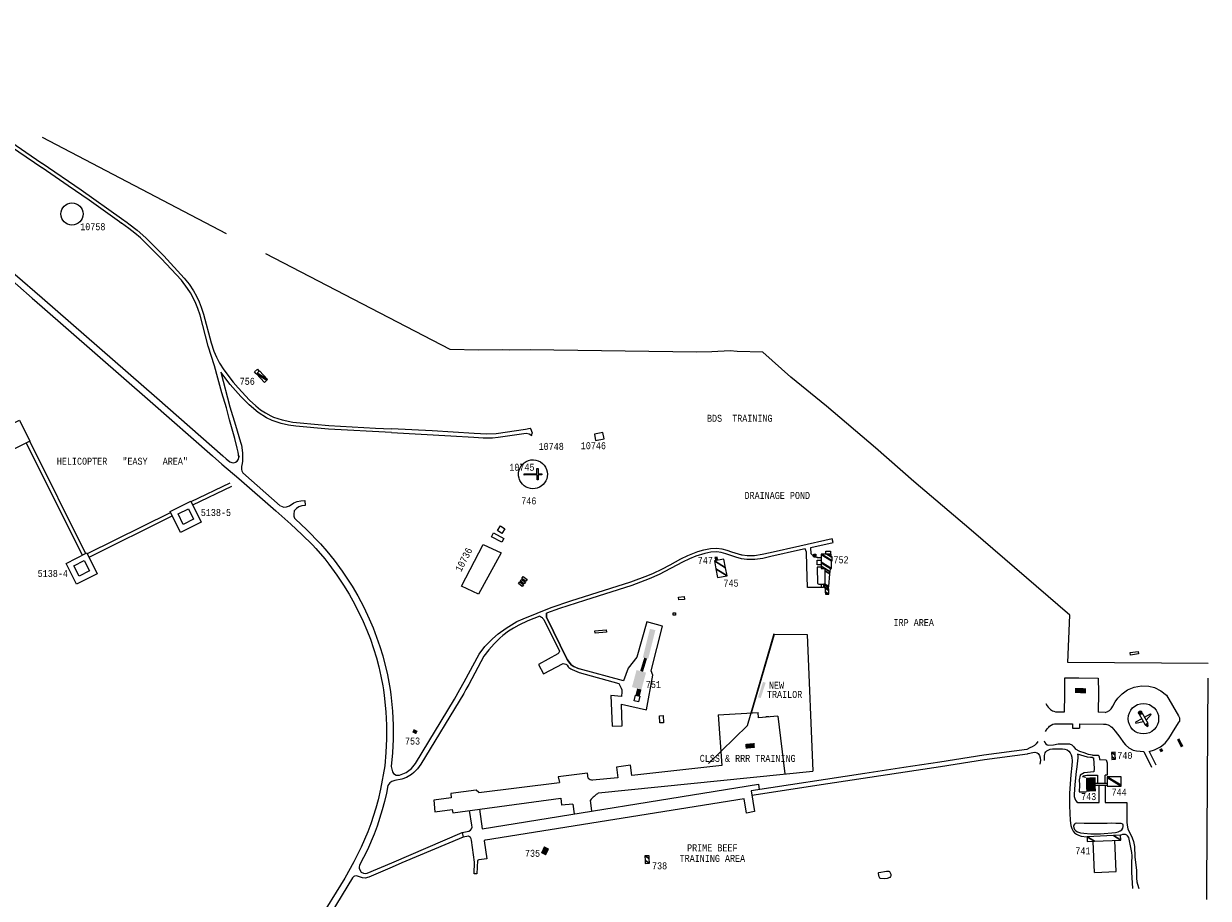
# Model space of a CAD drawing. Extents: x -0.5 to 41.9, y -0.5 to 29.8.
# Tile 108 of 129: x 13.1 to 16, y 6.5 to 8.6. Entities that reach past the tile are written whole.
import ezdxf
from ezdxf.enums import TextEntityAlignment as Align

# ---------------------------------------------------------------- set-up
doc = ezdxf.new("R2010")
doc.units = 0
doc.header["$MEASUREMENT"] = 0
doc.linetypes.add('DASHDOT', pattern=[1, 0.5, -0.25, 0, -0.25])
for name, color, linetype in [('10', 1, 'CONTINUOUS'), ('11', 2, 'CONTINUOUS'), ('21', 5, 'CONTINUOUS'), ('23', 1, 'CONTINUOUS'), ('31', 2, 'DASHDOT'), ('44', 1, 'CONTINUOUS')]:
    doc.layers.add(name, color=color, linetype=linetype)
doc.styles.add('MONOTXT', font='MONOTXT', dxfattribs={"height": 0.2})

msp = doc.modelspace()

# ---------------------------------------------------------------- linework, layer by layer
at = {"layer": '10'}
for points in [[(13.0611, 7.6525), (13.111, 7.6775), (13.1362, 7.6272), (13.0865, 7.6022), (13.0611, 7.6525)], [(13.4739, 7.4578), (13.5238, 7.4828), (13.5489, 7.4325), (13.4991, 7.4075), (13.4739, 7.4578)], [(13.4928, 7.452), (13.5177, 7.4644), (13.5303, 7.4394), (13.5053, 7.4268), (13.4928, 7.452)], [(13.2231, 7.3328), (13.2729, 7.3579), (13.2981, 7.3078), (13.2482, 7.2827), (13.2231, 7.3328)], [(13.2421, 7.3271), (13.2666, 7.3395), (13.2794, 7.3146), (13.2547, 7.3022), (13.2421, 7.3271)]]:
    msp.add_lwpolyline(points, dxfattribs=at)
at = {"layer": '11'}
for p, q in [((13.1274, 7.6227), (13.2617, 7.3525)), ((13.1355, 7.6267), (13.2698, 7.3566)), ((13.5247, 7.4816), (13.6181, 7.5268)), ((13.5285, 7.4736), (13.6221, 7.5187)), ((13.2747, 7.3563), (13.4748, 7.4556)), ((13.2788, 7.3482), (13.4788, 7.4475)), ((15.043, 7.2755), (15.0428, 7.2827)), ((14.4301, 7.1018), (14.3807, 7.2031)), ((14.3614, 7.0895), (14.3732, 7.0674)), ((14.3732, 7.0674), (14.4203, 7.0915)), ((15.6287, 7.0167), (15.6293, 7.0575)), ((15.6293, 7.0575), (15.6624, 7.0574)), ((15.6624, 7.0574), (15.709, 7.0569)), ((15.709, 7.0569), (15.7097, 7.0221)), ((15.7097, 7.0221), (15.7091, 6.9747)), ((15.6279, 6.9753), (15.6287, 7.0167)), ((14.794, 6.968), (14.8904, 6.9741)), ((14.794, 6.968), (14.8031, 6.8465)), ((14.8914, 6.9612), (14.8904, 6.9741)), ((14.9375, 6.9648), (14.8914, 6.9612)), ((14.9375, 6.9648), (14.9546, 6.8261)), ((15.6159, 6.9753), (15.6279, 6.9753)), ((15.7259, 6.9743), (15.7091, 6.9747)), ((15.6109, 6.947), (15.6475, 6.9469)), ((15.6475, 6.9469), (15.6476, 6.9362)), ((15.6476, 6.9362), (15.6646, 6.9359)), ((15.6645, 6.9466), (15.6646, 6.9359)), ((15.6645, 6.9466), (15.7223, 6.9458)), ((15.8191, 6.8803), (15.8377, 6.8425)), ((15.832, 6.8803), (15.8479, 6.848)), ((15.6957, 6.8715), (15.7069, 6.8716)), ((15.7116, 6.868), (15.7124, 6.8606)), ((15.7124, 6.8606), (15.7283, 6.8598)), ((15.7283, 6.8598), (15.7311, 6.8529)), ((15.7311, 6.8529), (15.7311, 6.8231)), ((14.4789, 6.8281), (14.4085, 6.8192)), ((14.4809, 6.8157), (14.4789, 6.8281)), ((14.5056, 6.7804), (15.0222, 6.833)), ((14.5826, 6.8468), (14.5487, 6.8425)), ((14.5487, 6.8425), (14.552, 6.8164)), ((14.586, 6.8225), (14.5826, 6.8468)), ((14.8031, 6.8465), (14.586, 6.8225)), ((15.6562, 6.8317), (15.6528, 6.8002)), ((15.6655, 6.8229), (15.6637, 6.8118)), ((15.6751, 6.829), (15.6655, 6.8229)), ((15.6988, 6.831), (15.6751, 6.829)), ((15.6993, 6.8381), (15.6988, 6.831)), ((15.7079, 6.8205), (15.7075, 6.8154)), ((15.7076, 6.8231), (15.7079, 6.8205)), ((15.7264, 6.8028), (15.7264, 6.8231)), ((15.7311, 6.8231), (15.7264, 6.8231)), ((14.2177, 6.7815), (14.4117, 6.8054)), ((14.2256, 6.6941), (14.8907, 6.801)), ((14.4085, 6.8192), (14.4117, 6.8054)), ((14.552, 6.8164), (14.4914, 6.811)), ((14.8907, 6.801), (14.8924, 6.7881)), ((15.6639, 6.799), (15.6633, 6.7829)), ((15.6637, 6.8118), (15.6639, 6.799)), ((15.6798, 6.8173), (15.6711, 6.8194)), ((15.7075, 6.8154), (15.7072, 6.8028)), ((14.1506, 6.7681), (14.1094, 6.7628)), ((14.1094, 6.7628), (14.1118, 6.7349)), ((14.2109, 6.7866), (14.1496, 6.779)), ((14.1496, 6.779), (14.1506, 6.7681)), ((14.155, 6.7323), (14.4148, 6.7676)), ((14.2177, 6.7815), (14.2109, 6.7866)), ((14.8565, 6.7657), (14.2337, 6.6668)), ((14.4148, 6.7676), (14.4166, 6.751)), ((14.4894, 6.7365), (14.4862, 6.7626)), ((14.8624, 6.7313), (14.8565, 6.7657)), ((14.8733, 6.7852), (14.8812, 6.7358)), ((15.6633, 6.7829), (15.6801, 6.7831)), ((15.6801, 6.7831), (15.6804, 6.7836)), ((14.1118, 6.7349), (14.1535, 6.7407)), ((14.1535, 6.7407), (14.155, 6.7323)), ((14.2008, 6.7026), (14.1952, 6.7378)), ((14.2188, 6.741), (14.2256, 6.6941)), ((14.4442, 6.7535), (14.4166, 6.751)), ((14.4442, 6.7535), (14.4467, 6.7296)), ((14.8812, 6.7358), (14.8624, 6.7313)), ((14.0077, 6.6122), (14.1774, 6.6851)), ((14.1774, 6.6851), (14.1936, 6.6886)), ((14.1774, 6.6851), (14.1796, 6.674)), ((14.1796, 6.674), (14.032, 6.6119)), ((14.1923, 6.6764), (14.1796, 6.674)), ((14.2073, 6.6138), (14.1995, 6.6665)), ((14.2301, 6.6646), (14.2369, 6.6214)), ((14.2369, 6.6214), (14.2175, 6.6189)), ((14.032, 6.6119), (14.0084, 6.6017)), ((14.2061, 6.5857), (14.2073, 6.6138)), ((14.214, 6.6178), (14.2127, 6.5859)), ((14.2127, 6.5859), (14.2061, 6.5857))]:
    msp.add_line(p, q, dxfattribs=at)
for points in [[(12.4897, 9.0651), (12.5604, 8.7164), (12.5604, 8.7164), (12.5693, 8.6948), (12.5783, 8.6739), (12.5895, 8.6544), (12.6012, 8.6398), (12.614, 8.6265), (12.6279, 8.6135), (12.6598, 8.5874), (12.6935, 8.5627), (12.729, 8.5391), (12.8033, 8.4924), (12.873, 8.4516), (12.9039, 8.4354), (12.9754, 8.4022), (13.0084, 8.3858), (13.0436, 8.3665), (13.0719, 8.3494), (13.1652, 8.2859)], [(12.5692, 8.7211), (12.5776, 8.6979), (12.5864, 8.6779), (12.597, 8.6595), (12.608, 8.6458), (12.6205, 8.6328), (12.634, 8.62), (12.6495, 8.6072), (12.6816, 8.5823), (12.7162, 8.5582), (12.7339, 8.5466), (12.7894, 8.5115), (12.8615, 8.4684), (12.8934, 8.4507), (12.9078, 8.4435), (12.9792, 8.41), (13.0129, 8.3936), (13.0483, 8.3741), (13.0771, 8.3568), (13.1651, 8.2967)], [(13.1653, 8.2965), (13.2594, 8.2322), (13.3569, 8.1628), (13.3703, 8.1534)], [(13.1655, 8.2856), (13.2285, 8.2427), (13.2788, 8.2077), (13.3517, 8.1556), (13.3568, 8.152)], [(12.9332, 8.1545), (13.1415, 7.9717), (13.1656, 7.9507)], [(12.9587, 8.1533), (13.1007, 8.0287), (13.1657, 7.972)], [(13.64, 7.5918), (13.6394, 7.5888), (13.6376, 7.6007), (13.6356, 7.6105), (13.6295, 7.6337), (13.6167, 7.6784), (13.6095, 7.7073), (13.5983, 7.7437), (13.5891, 7.7788), (13.5808, 7.8086), (13.5655, 7.8562), (13.5458, 7.9303), (13.5402, 7.9467), (13.5354, 7.9589), (13.5294, 7.9721), (13.5229, 7.984), (13.5157, 7.9948), (13.5011, 8.0143), (13.4519, 8.0671), (13.4023, 8.1163), (13.3886, 8.1282), (13.3744, 8.1392), (13.3568, 8.152)], [(13.3703, 8.1534), (13.3742, 8.1506), (13.3944, 8.1351), (13.4155, 8.1163), (13.4586, 8.0734), (13.508, 8.0199), (13.5193, 8.0053), (13.5305, 7.9887), (13.5375, 7.9761), (13.5437, 7.9624), (13.5487, 7.9496), (13.5543, 7.9326), (13.5729, 7.8639), (13.5795, 7.8437), (13.5857, 7.8291), (13.5929, 7.8149), (13.6028, 7.7985), (13.6257, 7.7695), (13.6381, 7.7552), (13.6652, 7.7258), (13.6803, 7.7118), (13.6913, 7.7028), (13.7034, 7.695), (13.7164, 7.688), (13.723, 7.6851), (13.7434, 7.6786), (13.7692, 7.6732), (13.7872, 7.671), (13.8559, 7.6649), (13.9686, 7.6586), (14.0069, 7.6567)], [(13.1657, 7.972), (13.4418, 7.7311), (13.6007, 7.5915)], [(13.1656, 7.9507), (13.4261, 7.7237), (13.5762, 7.5918)], [(14.0069, 7.6478), (13.855, 7.6559), (13.7769, 7.6631), (13.7589, 7.6658), (13.7411, 7.6698), (13.7196, 7.6768), (13.7057, 7.6835), (13.6855, 7.6959), (13.6639, 7.7145), (13.6441, 7.735), (13.6188, 7.7639), (13.5956, 7.7931), (13.6179, 7.7098), (13.6309, 7.6653), (13.6437, 7.6249), (13.6457, 7.6173), (13.6482, 7.5991), (13.6482, 7.5789), (13.6475, 7.5733), (13.6459, 7.5665), (13.6459, 7.5593), (13.6468, 7.5553), (13.6486, 7.5508), (13.7389, 7.4713)], [(13.6814, 7.7895), (13.6774, 7.7938), (13.6846, 7.8001), (13.6877, 7.7958)], [(14.0069, 7.6478), (14.1501, 7.6402), (14.2053, 7.6364), (14.2282, 7.635), (14.2507, 7.6352), (14.2642, 7.6366), (14.3311, 7.6465), (14.3387, 7.6445), (14.3452, 7.6409), (14.345, 7.6445), (14.3466, 7.6467), (14.3425, 7.6566), (14.3419, 7.6573), (14.3407, 7.6575), (14.33, 7.6552), (14.2588, 7.6451), (14.237, 7.6438), (14.2058, 7.6454), (14.1052, 7.6519), (14.0069, 7.6567)], [(13.5762, 7.5918), (13.5985, 7.5721), (13.6392, 7.5369), (13.7283, 7.4592), (13.7645, 7.4271), (13.7914, 7.4024), (13.8168, 7.3774), (13.8245, 7.3691), (13.8462, 7.3435), (13.8564, 7.3307), (13.8754, 7.3049), (13.8916, 7.2807), (13.9053, 7.2584), (13.9188, 7.2339), (13.9392, 7.1926), (13.948, 7.172), (13.9565, 7.1502), (13.9639, 7.1282), (13.9707, 7.1059), (13.9765, 7.0837), (13.9817, 7.061), (13.9859, 7.0381), (13.9874, 7.0282)], [(13.6007, 7.5915), (13.6086, 7.5845), (13.6179, 7.5771), (13.6226, 7.5755), (13.6271, 7.5751), (13.6313, 7.5762), (13.6354, 7.5787), (13.6385, 7.584), (13.64, 7.5918)], [(13.7396, 7.4711), (13.7481, 7.4686), (13.7544, 7.4691), (13.7611, 7.4718), (13.7721, 7.4783), (13.78, 7.4819), (13.789, 7.4837), (13.7982, 7.4841), (13.7993, 7.4722), (13.7914, 7.4713), (13.784, 7.4693), (13.778, 7.465), (13.7724, 7.4596), (13.7715, 7.4516), (13.7721, 7.4464), (13.7737, 7.4419), (13.7755, 7.439), (13.8025, 7.4143), (13.8364, 7.3799), (13.8514, 7.3624), (13.8689, 7.3406), (13.8885, 7.3141), (13.9123, 7.278), (13.9257, 7.2548), (13.9401, 7.2274), (13.9536, 7.1994), (13.9628, 7.1778), (13.9713, 7.1556), (13.9792, 7.1331), (13.9862, 7.1104), (13.9974, 7.0642), (14.0035, 7.029)], [(15.0414, 7.3465), (15.0322, 7.3464), (15.0322, 7.3478), (15.025, 7.3478), (15.0178, 7.3557), (15.0169, 7.3709), (15.0706, 7.3831), (15.0684, 7.3918), (14.9904, 7.3745), (14.919, 7.3581), (14.9002, 7.3539), (14.8815, 7.3509), (14.8638, 7.3509), (14.8516, 7.353), (14.8498, 7.3535)], [(14.1717, 7.0289), (14.1824, 7.0475), (14.2179, 7.114), (14.232, 7.1327), (14.25, 7.1509), (14.2638, 7.1634), (14.283, 7.1771), (14.2961, 7.1852), (14.3091, 7.1926), (14.3241, 7.1998), (14.3913, 7.2265), (14.4389, 7.2427), (14.5835, 7.2881), (14.6244, 7.3038), (14.6379, 7.3096), (14.6581, 7.3193), (14.6783, 7.3296), (14.7041, 7.3438), (14.7207, 7.3518), (14.745, 7.3613), (14.7596, 7.3655), (14.7751, 7.3687), (14.7908, 7.3696), (14.8031, 7.3678), (14.8148, 7.3646), (14.826, 7.3606), (14.8498, 7.3535)], [(15.0419, 7.3238), (15.0325, 7.3236), (15.033, 7.2845), (15.0367, 7.2827), (15.0428, 7.2827), (15.0479, 7.2827), (15.0479, 7.2752), (15.043, 7.275), (15.0358, 7.2752), (15.0091, 7.2752), (15.0077, 7.3274), (15.0068, 7.3595), (15.0036, 7.3682), (14.9925, 7.3658), (14.921, 7.3494), (14.9017, 7.3449), (14.8822, 7.342), (14.8631, 7.342), (14.8499, 7.3442)], [(15.0536, 7.3562), (15.0535, 7.3624), (15.0645, 7.3624), (15.0643, 7.3562)], [(14.8499, 7.3442), (14.8364, 7.3478), (14.8123, 7.3559), (14.8013, 7.3588), (14.7903, 7.3606), (14.7762, 7.3599), (14.7618, 7.3568), (14.74, 7.35), (14.7245, 7.3435), (14.7081, 7.3357), (14.652, 7.3063), (14.628, 7.2955), (14.586, 7.2793), (14.4719, 7.2438), (14.4115, 7.2243), (14.3808, 7.2131)], [(15.0291, 7.3554), (15.0293, 7.3512), (15.0246, 7.3509), (15.0246, 7.3554), (15.0291, 7.3554)], [(15.0419, 7.3294), (15.0325, 7.3292), (15.0323, 7.3409), (15.0416, 7.3408)], [(14.3644, 7.2059), (14.3354, 7.1942), (14.3134, 7.1841), (14.3008, 7.1771), (14.2886, 7.1695), (14.2752, 7.1592), (14.268, 7.1529), (14.2545, 7.1394), (14.2417, 7.1248), (14.2296, 7.1093), (14.1932, 7.0415), (14.1861, 7.029)], [(14.3738, 7.198), (14.4115, 7.1212), (14.4103, 7.1179), (14.4076, 7.1151), (14.3614, 7.0895)], [(14.3644, 7.2059), (14.3662, 7.2048), (14.3685, 7.2034), (14.3696, 7.2026), (14.3711, 7.2012), (14.3738, 7.198)], [(14.3644, 7.2059), (14.3662, 7.2048), (14.3685, 7.2034), (14.3696, 7.2026), (14.3711, 7.2012), (14.3738, 7.198)], [(14.3644, 7.2059), (14.3662, 7.2048), (14.3685, 7.2034), (14.3696, 7.2026), (14.3711, 7.2012), (14.3738, 7.198)], [(14.3808, 7.2131), (14.3806, 7.2114), (14.3803, 7.2093), (14.3803, 7.2082), (14.3803, 7.2065), (14.3806, 7.2042), (14.3807, 7.2031)], [(14.3807, 7.2031), (14.3805, 7.2048), (14.3803, 7.2071), (14.3803, 7.2082), (14.3804, 7.2098), (14.3808, 7.2131)], [(14.3807, 7.2031), (14.3805, 7.2048), (14.3803, 7.2071), (14.3803, 7.2082), (14.3804, 7.2098), (14.3808, 7.2131)], [(14.3807, 7.2031), (14.4301, 7.1018)], [(14.4301, 7.1018), (14.3807, 7.2031)], [(14.5607, 7.0122), (14.5357, 7.0151), (14.5357, 7.0151), (14.5382, 6.9409), (14.5382, 6.9409), (14.5629, 6.9417), (14.5629, 6.9417), (14.5612, 6.9938), (14.5612, 6.9938), (14.621, 6.98), (14.621, 6.98), (14.6367, 7.0638), (14.6367, 7.0638), (14.6329, 7.0744), (14.6329, 7.0744), (14.6599, 7.1816), (14.6599, 7.1816), (14.6224, 7.192), (14.6224, 7.192), (14.5981, 7.1075), (14.5981, 7.1075), (14.5769, 7.0807), (14.5769, 7.0807), (14.5655, 7.0503), (14.5655, 7.0503), (14.4589, 7.0788)], [(14.8743, 6.9731), (14.9298, 7.1627), (15.0086, 7.1619), (15.0222, 6.833)], [(14.3614, 7.0895), (14.3732, 7.0674), (14.3732, 7.0674), (14.4203, 7.0915)], [(14.4203, 7.0915), (14.4272, 7.0899), (14.4282, 7.0895), (14.4298, 7.0881), (14.4325, 7.0841), (14.4341, 7.0825), (14.4392, 7.0789), (14.442, 7.0775), (14.4591, 7.0699)], [(14.4203, 7.0915), (14.4272, 7.0899), (14.4282, 7.0895), (14.4298, 7.0881), (14.4325, 7.0841), (14.4341, 7.0825), (14.4392, 7.0789), (14.442, 7.0775), (14.4591, 7.0699)], [(14.4301, 7.1018), (14.4334, 7.0971), (14.438, 7.0909), (14.4406, 7.0882), (14.4424, 7.0869), (14.4463, 7.0846), (14.4589, 7.0788)], [(14.4589, 7.0788), (14.4526, 7.0817), (14.4443, 7.0857), (14.4406, 7.0882), (14.4368, 7.0923), (14.4323, 7.0987), (14.4301, 7.1018)], [(14.4589, 7.0788), (14.4526, 7.0817), (14.4443, 7.0857), (14.4406, 7.0882), (14.4368, 7.0923), (14.4323, 7.0987), (14.4301, 7.1018)], [(14.4591, 7.0699), (14.5543, 7.044)], [(13.9874, 7.0282), (13.9893, 7.0152), (13.9933, 6.9755), (13.9951, 6.9431), (13.9954, 6.9103), (13.9938, 6.878), (13.9906, 6.8459), (13.9808, 6.7897), (13.9747, 6.7635), (13.9693, 6.7439), (13.9572, 6.7058), (13.95, 6.6869), (13.9343, 6.6501), (13.9255, 6.6319), (13.9163, 6.6144), (13.8943, 6.5755), (13.8282, 6.4679)], [(14.0035, 7.029), (14.0052, 7.0172), (14.0093, 6.9768), (14.0111, 6.9436), (14.0113, 6.9101), (14.0097, 6.8766), (14.0064, 6.8436), (14.0091, 6.8308), (14.012, 6.8268), (14.0185, 6.823), (14.0219, 6.8228), (14.0266, 6.8234), (14.0421, 6.8297), (14.049, 6.834), (14.0551, 6.8391), (14.0587, 6.843), (14.0648, 6.8513), (14.1584, 7.006), (14.1717, 7.0289)], [(14.1861, 7.029), (14.1809, 7.0197), (14.078, 6.8493), (14.0697, 6.8387), (14.0605, 6.8293), (14.0551, 6.8248), (14.043, 6.8176), (14.032, 6.8138), (14.0151, 6.8102), (14.0082, 6.8079)], [(14.5543, 7.044), (14.557, 7.039), (14.5604, 7.0322), (14.5615, 7.0286), (14.5617, 7.0269), (14.5618, 7.0233), (14.5607, 7.0122)], [(15.7447, 6.9894), (15.7499, 6.9997), (15.7562, 7.0081), (15.7667, 7.0189), (15.7797, 7.0281), (15.7959, 7.0346), (15.8136, 7.0385), (15.8311, 7.0377), (15.8449, 7.0342), (15.8605, 7.0264), (15.8735, 7.0155)], [(15.5835, 6.9953), (15.5866, 6.9899), (15.589, 6.9867), (15.5908, 6.9847), (15.5947, 6.9812), (15.5995, 6.9782), (15.6021, 6.977), (15.6064, 6.9757), (15.6095, 6.9753), (15.6159, 6.9753)], [(15.8735, 7.0155), (15.9029, 6.9656)], [(15.7259, 6.9743), (15.7298, 6.9753), (15.7321, 6.9763), (15.7336, 6.977), (15.7364, 6.9788), (15.7393, 6.9813), (15.7406, 6.9828), (15.7424, 6.9852), (15.7447, 6.9894)], [(15.9029, 6.9656), (15.9043, 6.9626), (15.9049, 6.9611), (15.9054, 6.959), (15.9055, 6.9569), (15.9055, 6.9559), (15.9053, 6.9544), (15.9048, 6.9525), (15.9044, 6.9516), (15.9044, 6.9516)], [(15.5821, 6.9278), (15.5863, 6.9344), (15.5902, 6.939), (15.5923, 6.9411), (15.5958, 6.9438), (15.6004, 6.9458), (15.6037, 6.9466), (15.606, 6.9469), (15.6109, 6.947)], [(15.7223, 6.9458), (15.724, 6.9458), (15.7263, 6.9457), (15.7274, 6.9456), (15.7299, 6.9451), (15.7334, 6.944), (15.7364, 6.9426), (15.7383, 6.9413), (15.7395, 6.9404), (15.7419, 6.9384)], [(15.7419, 6.9384), (15.7505, 6.9293), (15.761, 6.9148), (15.77, 6.9017), (15.7749, 6.8958), (15.7832, 6.8885), (15.7937, 6.8835), (15.8016, 6.8815), (15.8191, 6.8803)], [(15.832, 6.8803), (15.8449, 6.8844), (15.851, 6.887), (15.8594, 6.8915), (15.8705, 6.9002), (15.8796, 6.9111), (15.8948, 6.9363), (15.9044, 6.9516)], [(15.579, 6.9054), (15.5804, 6.9014), (15.5829, 6.8982), (15.5864, 6.8962), (15.5907, 6.8955), (15.6013, 6.8964), (15.6127, 6.8984), (15.6363, 6.8987), (15.6401, 6.8982), (15.6455, 6.896), (15.6502, 6.8912), (15.6548, 6.8859)], [(15.5635, 6.9043), (15.5599, 6.8984), (15.5557, 6.8944), (15.5505, 6.8915), (15.5449, 6.889), (15.5375, 6.8847), (15.4337, 6.8713), (15.3275, 6.8546), (15.2413, 6.8418), (15.147, 6.827), (14.8733, 6.7852)], [(14.8749, 6.775), (15.0578, 6.8032), (15.3291, 6.8443), (15.4351, 6.8609), (15.5388, 6.8744), (15.5406, 6.8753), (15.5516, 6.8778), (15.557, 6.8782), (15.562, 6.8769), (15.5644, 6.8751), (15.568, 6.8701), (15.5696, 6.8645), (15.5701, 6.8587), (15.5685, 6.8493)], [(15.5802, 6.8585), (15.5802, 6.8704), (15.5815, 6.8769), (15.5833, 6.8796), (15.5858, 6.8818), (15.5887, 6.8836), (15.5939, 6.8854), (15.5995, 6.8861), (15.6233, 6.8861), (15.6289, 6.8854), (15.6343, 6.8838), (15.6388, 6.8811), (15.6419, 6.8771), (15.6442, 6.8722), (15.6455, 6.8665), (15.6464, 6.8564), (15.646, 6.8466), (15.6435, 6.8241), (15.6401, 6.7801), (15.6403, 6.7491), (15.6417, 6.7143), (15.6435, 6.7015), (15.6455, 6.6945), (15.6491, 6.688), (15.6525, 6.6842), (15.6567, 6.681), (15.6615, 6.6786), (15.6682, 6.6766), (15.6823, 6.675)], [(15.6957, 6.8715), (15.686, 6.873), (15.6754, 6.8766), (15.6652, 6.8803), (15.6548, 6.8859)], [(15.6598, 6.8734), (15.6601, 6.8715), (15.6599, 6.865), (15.6579, 6.8432), (15.6562, 6.8317)], [(15.6955, 6.8654), (15.6905, 6.8654), (15.6835, 6.8661), (15.6598, 6.8734)], [(15.6949, 6.8654), (15.6955, 6.8654), (15.6977, 6.8647), (15.6993, 6.8381)], [(15.7069, 6.8716), (15.708, 6.8714), (15.7087, 6.8711), (15.7091, 6.8709), (15.7099, 6.8705), (15.7105, 6.8699), (15.7108, 6.8695), (15.7112, 6.8689), (15.7116, 6.868)], [(15.6711, 6.8194), (15.6729, 6.8209), (15.6739, 6.8214), (15.6767, 6.8221), (15.6821, 6.8227), (15.6991, 6.8233), (15.7076, 6.8231)], [(14.0082, 6.8079), (14.0032, 6.8043), (13.9985, 6.7978), (13.9949, 6.7796), (13.9902, 6.7596), (13.9848, 6.7397), (13.9722, 6.7004), (13.965, 6.6813), (13.9489, 6.6433), (13.9399, 6.6247), (13.9302, 6.6065), (13.9293, 6.6013), (13.9293, 6.5989), (13.9305, 6.5948), (13.9341, 6.5896), (13.9399, 6.5874), (13.9451, 6.5867), (13.9486, 6.587), (14.0077, 6.6122)], [(15.6528, 6.8002), (15.6513, 6.7769), (15.6516, 6.7718), (15.6527, 6.7666), (15.6545, 6.7628), (15.6572, 6.7596), (15.6606, 6.7572), (15.6618, 6.7571), (15.6917, 6.7571)], [(15.6917, 6.7571), (15.7119, 6.7571), (15.7119, 6.7983)], [(15.7261, 6.7983), (15.7261, 6.757), (15.7421, 6.7572), (15.7607, 6.7571), (15.7785, 6.7571), (15.7785, 6.7101), (15.7787, 6.7028), (15.7809, 6.6938), (15.7913, 6.6723), (15.7944, 6.6633), (15.7966, 6.6514), (15.7978, 6.6265), (15.8018, 6.5932), (15.8014, 6.5753), (15.8023, 6.5663), (15.8036, 6.5609), (15.8074, 6.5501)], [(15.6917, 6.7071), (15.6899, 6.7071), (15.6758, 6.7071), (15.6579, 6.7072), (15.6538, 6.7064), (15.6518, 6.7049), (15.6504, 6.7026), (15.6498, 6.7001), (15.6502, 6.6959), (15.6525, 6.6921), (15.6558, 6.6889), (15.6592, 6.6869), (15.6664, 6.6846), (15.6747, 6.6833), (15.6918, 6.6819)], [(15.6918, 6.6819), (15.7147, 6.6817), (15.7508, 6.6853), (15.7573, 6.6867), (15.7621, 6.6887), (15.7661, 6.6916), (15.769, 6.6956), (15.7697, 6.6992), (15.7697, 6.7026), (15.7683, 6.7053), (15.7648, 6.7069), (15.7516, 6.7071), (15.7406, 6.7072), (15.7308, 6.7071), (15.7009, 6.7071), (15.6917, 6.7071)], [(15.793, 6.5503), (15.7906, 6.5894), (15.7904, 6.6119), (15.791, 6.6287), (15.7906, 6.637), (15.7827, 6.6727), (15.7798, 6.6772), (15.7785, 6.6786), (15.7749, 6.6801), (15.7713, 6.6806), (15.7677, 6.6799), (15.7641, 6.6786)], [(14.0084, 6.6017), (13.9527, 6.5775), (13.9433, 6.5753), (13.9372, 6.5762), (13.9226, 6.5804), (13.9183, 6.5802), (13.9165, 6.5793), (13.9132, 6.5759), (13.847, 6.4679)]]:
    msp.add_lwpolyline(points, dxfattribs=at)
msp.add_lwpolyline([(14.5947, 7.0154), (14.6049, 7.0129), (14.6016, 6.9996), (14.5914, 7.0021)], close=True, dxfattribs=at)
msp.add_circle((15.8182, 6.959), 0.0367, dxfattribs=at)
for centre, radius, start, end in [((14.496, 6.8352), 0.0246, 232.3489, 259.4563), ((14.5675, 6.6936), 0.1066, 125.5067, 139.6867), ((14.1901, 6.6992), 0.0112, 287.9376, 377.6077), ((14.1889, 6.6663), 0.0107, 1.1156, 71.1486), ((14.2336, 6.6629), 0.00394, 89.1685, 152.8493), ((14.2321, 6.5678), 0.0531, 105.9653, 110.0096)]:
    msp.add_arc(centre, radius, start, end, dxfattribs=at)
at = {"layer": '21'}
for p, q in [((14.909, 6.9643), (14.916, 6.9646)), ((15.8055, 6.9729), (15.8133, 6.9773)), ((15.8055, 6.9729), (15.8062, 6.9716)), ((15.8062, 6.9716), (15.8105, 6.9719)), ((15.8063, 6.9754), (15.8085, 6.9766)), ((15.8063, 6.9754), (15.8068, 6.9736)), ((15.8073, 6.9717), (15.8077, 6.97)), ((15.8077, 6.97), (15.8221, 6.9444)), ((15.808, 6.9764), (15.8089, 6.9748)), ((15.8085, 6.9766), (15.8107, 6.9779)), ((15.809, 6.9769), (15.8099, 6.9754)), ((15.8105, 6.9719), (15.8115, 6.9725)), ((15.8105, 6.9719), (15.8119, 6.9694)), ((15.8107, 6.9779), (15.812, 6.9766)), ((15.8115, 6.9725), (15.814, 6.976)), ((15.8115, 6.9725), (15.8129, 6.97)), ((15.8119, 6.9694), (15.8129, 6.97)), ((15.8133, 6.9773), (15.814, 6.976)), ((15.8133, 6.9751), (15.8146, 6.9738)), ((15.8146, 6.9738), (15.8289, 6.9482)), ((15.8271, 6.94), (15.8221, 6.9444)), ((15.8232, 6.9453), (15.8242, 6.9459)), ((15.825, 6.9437), (15.8232, 6.9453)), ((15.8251, 6.9451), (15.8242, 6.9459)), ((15.8251, 6.9451), (15.825, 6.9437)), ((15.825, 6.9437), (15.8265, 6.9446)), ((15.8251, 6.9451), (15.8259, 6.9455)), ((15.8259, 6.9455), (15.8267, 6.946)), ((15.8265, 6.9446), (15.8259, 6.9455)), ((15.8265, 6.9472), (15.8275, 6.9477)), ((15.8267, 6.946), (15.8265, 6.9472)), ((15.8265, 6.9446), (15.8279, 6.9454)), ((15.8267, 6.946), (15.8279, 6.9454)), ((15.8271, 6.94), (15.8285, 6.9409)), ((15.8279, 6.9454), (15.8275, 6.9477)), ((15.8285, 6.9409), (15.83, 6.9417)), ((15.83, 6.9417), (15.8289, 6.9482)), ((15.7308, 6.8028), (15.7034, 6.8028)), ((15.7308, 6.7983), (15.7035, 6.7983)), ((15.7004, 6.5886), (15.6972, 6.6637)), ((15.7528, 6.5908), (15.7496, 6.6659)), ((15.7004, 6.5886), (15.7528, 6.5908))]:
    msp.add_line(p, q, dxfattribs=at)
for points in [[(14.4988, 7.629), (14.5193, 7.633), (14.5161, 7.6483), (14.4959, 7.6442), (14.4988, 7.629)], [(14.3143, 7.5378), (14.3131, 7.5436), (14.3129, 7.5497), (14.3138, 7.5555), (14.3158, 7.5611), (14.3187, 7.5665), (14.3223, 7.5712), (14.3268, 7.5751), (14.3318, 7.5784), (14.3374, 7.5807), (14.343, 7.5818), (14.3491, 7.5823), (14.3551, 7.5814), (14.3607, 7.5798), (14.3661, 7.5771), (14.3708, 7.5735), (14.3749, 7.5692), (14.3783, 7.5643), (14.3807, 7.5589), (14.3823, 7.5531)], [(14.3688, 7.5488), (14.3688, 7.5463), (14.3605, 7.5461), (14.3607, 7.5337), (14.3578, 7.5337), (14.3576, 7.5459), (14.3268, 7.5454), (14.3268, 7.5488), (14.3571, 7.5492), (14.3569, 7.5616), (14.3601, 7.5616), (14.3603, 7.5488), (14.3688, 7.5488)], [(14.3821, 7.5531), (14.3825, 7.5474), (14.3821, 7.5421), (14.3809, 7.5367), (14.3787, 7.5315), (14.3758, 7.5268), (14.3722, 7.5227), (14.3679, 7.5191), (14.3632, 7.5162), (14.358, 7.5142), (14.3527, 7.5129), (14.3473, 7.5126), (14.3416, 7.5131), (14.3363, 7.5144), (14.3313, 7.5167), (14.3266, 7.5196), (14.3226, 7.5234), (14.319, 7.5277), (14.3163, 7.5324), (14.3143, 7.5376)], [(14.2621, 7.412), (14.2696, 7.423), (14.2801, 7.4161), (14.2725, 7.4051), (14.2621, 7.412)], [(14.2476, 7.3972), (14.2525, 7.4066), (14.2776, 7.3932), (14.2727, 7.384), (14.2476, 7.3972)], [(14.325, 7.2816), (14.3219, 7.2775), (14.3126, 7.2847), (14.3158, 7.2887), (14.325, 7.2816)], [(14.3295, 7.2873), (14.3264, 7.2833), (14.3171, 7.2905), (14.3203, 7.2945), (14.3295, 7.2873)], [(14.3337, 7.2938), (14.3306, 7.2897), (14.3213, 7.2969), (14.3245, 7.301), (14.3337, 7.2938)], [(14.6989, 7.2454), (14.6985, 7.2519), (14.7122, 7.2528), (14.7126, 7.2463), (14.6989, 7.2454)], [(14.6852, 7.2135), (14.6909, 7.2135), (14.6909, 7.2086), (14.6852, 7.2086), (14.6852, 7.2135)], [(14.5247, 7.1677), (14.4973, 7.1648), (14.4968, 7.1702), (14.524, 7.1731), (14.5247, 7.1677)], [(14.7709, 6.8508), (14.8642, 6.9427), (14.8642, 6.9427), (14.9287, 7.1643)], [(15.8052, 7.121), (15.8061, 7.1151), (15.7871, 7.1122), (15.7862, 7.1181), (15.8052, 7.121)], [(14.6534, 6.949), (14.6529, 6.9663), (14.6617, 6.9665), (14.6621, 6.9494), (14.6534, 6.949)], [(15.8208, 6.9627), (15.8356, 6.971), (15.8356, 6.971), (15.8367, 6.969), (15.8367, 6.969), (15.8246, 6.9558)], [(15.814, 6.9589), (15.7991, 6.9506), (15.7991, 6.9506), (15.8002, 6.9486), (15.8002, 6.9486), (15.8178, 6.952)]]:
    msp.add_lwpolyline(points, dxfattribs=at)
msp.add_circle((13.2374, 8.174), 0.0269, dxfattribs=at)
for points in [[(14.6426, 7.1721), (14.6296, 7.1754), (14.6254, 7.1031), (14.6124, 7.1063)], [(14.6226, 7.1037), (14.6157, 7.1058), (14.6129, 7.0719), (14.606, 7.074)], [(14.5863, 7.0351), (14.5973, 7.0761), (14.6091, 7.029), (14.6201, 7.07)], [(14.6051, 7.0128), (14.5947, 7.0154), (14.6091, 7.029), (14.5986, 7.0315)], [(14.8898, 7.0105), (14.9019, 7.0477), (14.8963, 7.0084), (14.9083, 7.0456)], [(15.6536, 7.0331), (15.6532, 7.0208), (15.6801, 7.0323), (15.6797, 7.0201)], [(14.0608, 6.934), (14.07, 6.9295), (14.0571, 6.9264), (14.0662, 6.9219)], [(15.8989, 6.9086), (15.9049, 6.9117), (15.9083, 6.89), (15.9143, 6.893)], [(14.859, 6.8982), (14.8601, 6.8868), (14.8814, 6.9004), (14.8825, 6.889)], [(15.8663, 6.8814), (15.8598, 6.8778), (15.8624, 6.8883), (15.856, 6.8847)], [(15.7031, 6.8177), (15.6798, 6.8173), (15.7037, 6.784), (15.6804, 6.7836)], [(14.3745, 6.652), (14.3668, 6.6357), (14.3869, 6.646), (14.3792, 6.6298)]]:
    msp.add_solid(points, dxfattribs=at)
at = {"layer": '31'}
msp.add_lwpolyline([(15.9711, 6.5236), (15.9707, 6.5564), (15.9745, 7.0918), (15.6365, 7.0943), (15.6412, 7.2083), (15.4034, 7.4129), (15.2655, 7.5302), (15.1726, 7.6112), (15.0549, 7.7116), (14.9691, 7.7814), (14.9015, 7.8412), (14.8393, 7.8428), (14.8227, 7.8443), (14.7787, 7.8421), (14.7416, 7.8416), (14.3414, 7.8468), (14.2904, 7.8463), (14.2738, 7.847), (14.2166, 7.8461), (14.1481, 7.8477), (13.61, 8.1266), (12.6949, 8.604)], dxfattribs=at)
at = {"layer": '44'}
for points in [[(14.1757, 7.2784), (14.228, 7.3783), (14.2711, 7.3579), (14.2168, 7.2589), (14.1757, 7.2784)], [(15.1806, 6.5887), (15.1993, 6.5919), (15.2051, 6.5917), (15.2067, 6.591), (15.2096, 6.5847), (15.2101, 6.5811), (15.2089, 6.5789), (15.2071, 6.5768), (15.2013, 6.5742), (15.1948, 6.5739), (15.1851, 6.5744), (15.1836, 6.5753), (15.1813, 6.5782), (15.1802, 6.5863), (15.1802, 6.5879), (15.1806, 6.5887)]]:
    msp.add_lwpolyline(points, dxfattribs=at)

# ---------------------------------------------------------------- texts
at = {"layer": '23', "style": 'MONOTXT', "width": 0.833333}
for s, height, p in [('10758', 0.01684, (13.2876, 8.1434)), ('756', 0.01684, (13.6596, 7.7712)), ('BDS  TRAINING', 0.016843, (14.8459, 7.6822)), ('10748', 0.01684, (14.3917, 7.6145)), ('10746', 0.01684, (14.4933, 7.6162)), ('HELICOPTER   "EASY   AREA"', 0.016843, (13.3588, 7.5796)), ('10745', 0.01684, (14.3211, 7.5643)), ('DRAINAGE POND', 0.016843, (14.9363, 7.4964)), ('746', 0.01684, (14.3378, 7.4833)), ('5138-5', 0.01684, (13.5841, 7.4553)), ('747', 0.01684, (14.763, 7.3402)), ('752', 0.01684, (15.0898, 7.3416)), ('5138-4', 0.01684, (13.1912, 7.3086)), ('745', 0.01684, (14.8248, 7.2851)), ('IRP AREA', 0.01684, (15.2649, 7.1904)), ('751', 0.01684, (14.6378, 7.0412)), ('NEW', 0.01684, (14.9344, 7.0394)), ('TRAILOR', 0.01684, (14.9539, 7.0174)), ('753', 0.01684, (14.0577, 6.9052)), ('740', 0.01684, (15.7736, 6.8704)), ('CLSS & RRR TRAINING', 0.016843, (14.865, 6.8635)), ('744', 0.01684, (15.7597, 6.7821)), ('743', 0.01684, (15.6863, 6.7715)), ('PRIME BEEF', 0.01684, (14.7798, 6.6481)), ('741', 0.01684, (15.6724, 6.6408)), ('735', 0.01684, (14.3467, 6.6349)), ('TRAINING AREA', 0.016843, (14.7799, 6.6228)), ('738', 0.01684, (14.6528, 6.6049))]:
    msp.add_text(s, height=height, dxfattribs=at).set_placement(p, align=Align.MIDDLE)
msp.add_text('10736', height=0.01684, rotation=62.5644, dxfattribs=at).set_placement((14.1811, 7.3419), align=Align.MIDDLE)

# ---------------------------------------------------------------- meshes
at = {"layer": '21'}
mesh = msp.add_polyface(dxfattribs=at)
corners = [(13.7012, 7.7686), (13.6819, 7.7895), (13.7069, 7.774), (13.6819, 7.7895), (13.6836, 7.7911), (13.7086, 7.7756), (13.6893, 7.7965)]
mesh.append_faces([[corners[k] for k in face] for face in [(0, 0, 2, 3), (1, 2, 5, 4), (4, 5, 6, 6)]], dxfattribs={"vtx0": -1, "vtx2": -1})
mesh = msp.add_polyface(dxfattribs=at)
corners = [(14.7926, 7.2986), (14.7926, 7.2986), (14.7885, 7.3196), (14.8155, 7.3029), (14.7847, 7.3388), (14.8118, 7.3221), (14.8076, 7.3433)]
mesh.append_faces([[corners[k] for k in face] for face in [(0, 1, 3, 2), (2, 3, 5, 4), (4, 5, 6, 6)]], dxfattribs={"vtx0": -1, "vtx2": -1})
mesh = msp.add_polyface(dxfattribs=at)
corners = [(14.7876, 7.341), (14.7865, 7.3458), (14.7924, 7.3422), (14.7862, 7.347), (14.7922, 7.3433), (14.7911, 7.3481), (14.7911, 7.3481)]
mesh.append_faces([[corners[k] for k in face] for face in [(0, 0, 2, 1), (1, 2, 4, 3), (3, 4, 6, 5)]], dxfattribs={"vtx0": -1, "vtx2": -1})
mesh = msp.add_polyface(dxfattribs=at)
corners = [(15.0522, 7.2591), (15.0605, 7.2591), (15.052, 7.2644), (15.0601, 7.2677), (15.0516, 7.273), (15.049, 7.2746), (15.0601, 7.2693), (15.0515, 7.2746), (15.049, 7.2761), (15.0598, 7.2746), (15.0489, 7.2814), (15.06, 7.276), (15.0488, 7.2829), (15.0601, 7.2773), (15.0511, 7.2829), (15.0421, 7.3206), (15.063, 7.3076), (15.0511, 7.3151), (15.0506, 7.3206), (15.0421, 7.3259), (15.0635, 7.3126), (15.0511, 7.3203), (15.0506, 7.3206), (15.0421, 7.3262), (15.0635, 7.3129), (15.0511, 7.3206), (15.0421, 7.3346), (15.0643, 7.3209), (15.0421, 7.336), (15.0666, 7.3209), (15.0421, 7.3544), (15.0666, 7.3393), (15.0421, 7.3552), (15.0678, 7.3393), (15.0426, 7.3552), (15.0684, 7.3393), (15.0556, 7.3552), (15.0661, 7.3487), (15.0684, 7.3473), (15.0579, 7.3552), (15.0661, 7.3501), (15.0684, 7.3487), (15.0661, 7.3552)]
mesh.append_faces([[corners[k] for k in face] for face in [(0, 0, 1, 2), (2, 1, 3, 4), (5, 5, 7, 8), (4, 3, 6, 7), (8, 6, 9, 10), (10, 9, 11, 12), (12, 11, 13, 14), (14, 13, 16, 17), (15, 15, 18, 19), (17, 16, 20, 21), (19, 22, 25, 23), (21, 20, 24, 25), (23, 24, 27, 26), (26, 27, 29, 28), (28, 29, 31, 30), (30, 31, 33, 32), (32, 33, 35, 34), (34, 35, 38, 36), (36, 37, 40, 39), (37, 38, 41, 41), (39, 40, 42, 42)]], dxfattribs={"vtx0": -1, "vtx2": -1})
mesh = msp.add_polyface(dxfattribs=at)
corners = [(15.7423, 6.8607), (15.7423, 6.8607), (15.7419, 6.8668), (15.7511, 6.8612), (15.7412, 6.8778), (15.7505, 6.872), (15.7502, 6.8782)]
mesh.append_faces([[corners[k] for k in face] for face in [(0, 1, 3, 2), (2, 3, 5, 4), (4, 5, 6, 6)]], dxfattribs={"vtx0": -1, "vtx2": -1})
mesh = msp.add_polyface(dxfattribs=at)
corners = [(15.7308, 6.7965), (15.7643, 6.7965), (15.7308, 6.8172), (15.7308, 6.8194), (15.7643, 6.7986), (15.7308, 6.8194), (15.7643, 6.8194)]
mesh.append_faces([[corners[k] for k in face] for face in [(0, 0, 1, 2), (2, 1, 4, 5), (3, 4, 6, 6)]], dxfattribs={"vtx0": -1, "vtx2": -1})
mesh = msp.add_polyface(dxfattribs=at)
corners = [(15.683, 6.6631), (15.6826, 6.675), (15.7006, 6.6638), (15.6826, 6.675), (15.7458, 6.6776), (15.7639, 6.6665), (15.7634, 6.6784)]
mesh.append_faces([[corners[k] for k in face] for face in [(0, 0, 2, 3), (1, 2, 5, 4), (4, 5, 6, 6)]], dxfattribs={"vtx0": -1, "vtx2": -1})
mesh = msp.add_polyface(dxfattribs=at)
corners = [(14.6179, 6.6108), (14.6179, 6.6108), (14.6178, 6.6176), (14.6282, 6.6112), (14.6175, 6.6289), (14.6279, 6.6224), (14.6278, 6.6292)]
mesh.append_faces([[corners[k] for k in face] for face in [(0, 1, 3, 2), (2, 3, 5, 4), (4, 5, 6, 6)]], dxfattribs={"vtx0": -1, "vtx2": -1})

doc.saveas('drawing.dxf')
